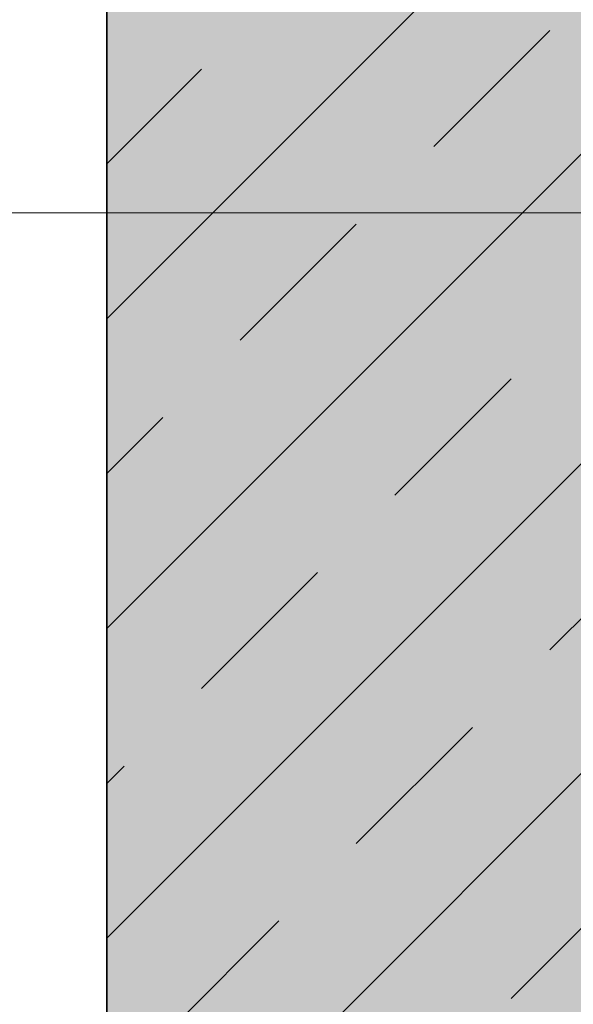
# Model space of a CAD drawing. Extents: x -620 to 300, y 62 to 1107.
# Tile 102 of 256: x -46.37 to -41.31, y 850.33 to 859.32. Entities that reach past the tile are written whole.
import ezdxf
from ezdxf.lldxf.tags import DXFTag

# ---------------------------------------------------------------- set-up
doc = ezdxf.new("R2010")
doc.units = 0
doc.layers.get('0').update_dxf_attribs({"lineweight": 35})
for name, color, linetype, lineweight, true_color in [('30 -34 Innenwände- 1 tragend', 7, 'Continuous', 13, 0xdd0806), ('70 -76 Bemaßung- 2 Allgemein', 9, 'Continuous', 5, 0x808080), ('iwb_Schraffur_Wand in Bauart BABW', 7, 'Continuous', 13, 0xac59ff)]:
    doc.layers.add(name, color=color, linetype=linetype, lineweight=lineweight, true_color=true_color)
doc.layers.add('70 -71 Achsen- 1 Gebäudeachsen', color=7, linetype='STRICHPUNKT2-A06G9FR98I', lineweight=18)
tags = doc.linetypes.add('STRICHPUNKT2-A06G9FR98I', pattern=[12.7, 6.35, -3.175, 0, -3.175]).pattern_tags.tags
tags[10:11] = [DXFTag(74, 4), DXFTag(75, 0), DXFTag(340, '0'), DXFTag(46, 0.0), DXFTag(50, 0.0), DXFTag(44, 0.0), DXFTag(45, 0.0)]
tags[8:9] = [DXFTag(74, 4), DXFTag(75, 0), DXFTag(340, '0'), DXFTag(46, 0.0), DXFTag(50, 0.0), DXFTag(44, 0.0), DXFTag(45, 0.0)]
tags[6:7] = [DXFTag(74, 4), DXFTag(75, 0), DXFTag(340, '0'), DXFTag(46, 0.0), DXFTag(50, 0.0), DXFTag(44, 0.0), DXFTag(45, 0.0)]
tags[4:5] = [DXFTag(74, 4), DXFTag(75, 0), DXFTag(340, '0'), DXFTag(46, 0.0), DXFTag(50, 0.0), DXFTag(44, 0.0), DXFTag(45, 0.0)]

# ---------------------------------------------------------------- blocks, each defined once
blk = doc.blocks.new('Referenz-A06G9FRB8I')
at = {"layer": '30 -34 Innenwände- 1 tragend', "color": 0, "linetype": 'Continuous', "ltscale": 0.13}
blk.add_line((-45.5754, 994.5531), (-45.5754, 829.5531), dxfattribs=at)
at = {"layer": '30 -34 Innenwände- 1 tragend', "color": 0, "lineweight": 35}
blk.add_line((-45.5754, 994.5531), (-45.5754, 829.5531), dxfattribs=at)
at = {"layer": '30 -34 Innenwände- 1 tragend', "color": 0, "lineweight": 9}
for p, q in [((-45.5754, 856.5865), (-40.5754, 861.5865)), ((-45.5754, 856.5865), (-40.5754, 861.5865)), ((-42.5893, 858.1583), (-41.5287, 859.219)), ((-42.5893, 858.1583), (-41.5287, 859.219)), ((-45.5754, 858.0006), (-44.7106, 858.8655)), ((-45.5754, 858.0006), (-44.7106, 858.8655)), ((-45.5754, 853.7581), (-40.5754, 858.7581)), ((-45.5754, 853.7581), (-40.5754, 858.7581)), ((-44.3571, 856.3906), (-43.2964, 857.4512)), ((-44.3571, 856.3906), (-43.2964, 857.4512)), ((-42.9429, 854.9764), (-41.8822, 856.037)), ((-42.9429, 854.9764), (-41.8822, 856.037)), ((-45.5754, 850.9296), (-40.5754, 855.9296)), ((-45.5754, 850.9296), (-40.5754, 855.9296)), ((-45.5754, 855.1722), (-45.0642, 855.6835)), ((-45.5754, 855.1722), (-45.0642, 855.6835)), ((-41.5287, 853.5622), (-40.5754, 854.5154)), ((-41.5287, 853.5622), (-40.5754, 854.5154)), ((-44.7106, 853.2086), (-43.65, 854.2693)), ((-44.7106, 853.2086), (-43.65, 854.2693)), ((-45.5754, 848.1012), (-40.5754, 853.1012)), ((-45.5754, 848.1012), (-40.5754, 853.1012)), ((-43.2964, 851.7944), (-42.2358, 852.855)), ((-43.2964, 851.7944), (-42.2358, 852.855)), ((-45.5754, 852.3438), (-45.4177, 852.5015)), ((-45.5754, 852.3438), (-45.4177, 852.5015)), ((-41.8822, 850.3802), (-40.8216, 851.4408)), ((-41.8822, 850.3802), (-40.8216, 851.4408)), ((-45.0642, 850.0266), (-44.0035, 851.0873)), ((-45.0642, 850.0266), (-44.0035, 851.0873))]:
    blk.add_line(p, q, dxfattribs=at)
at = {"layer": '70 -71 Achsen- 1 Gebäudeachsen', "color": 0, "linetype": 'STRICHPUNKT2-A06G9FR98I', "ltscale": 0.18}
blk.add_line((-538.628, 857.5531), (75.9681, 857.5531), dxfattribs=at)
at = {"layer": '70 -76 Bemaßung- 2 Allgemein', "color": 0, "linetype": 'Continuous', "ltscale": 0.13}
blk.add_line((-45.5754, 847.0531), (-45.5754, 850.5531), dxfattribs=at)
blk = doc.blocks.new('Referenz-A06G9FRD8I')
at = {"layer": 'iwb_Schraffur_Wand in Bauart BABW', "linetype": 'Continuous', "ltscale": 0.13}
blk.add_hatch(color=256, dxfattribs=at).paths.add_polyline_path([(-45.5734, 824.5531), (-45.5734, 988.0531), (-44.0754, 988.0531), (-44.0754, 999.1531), (-42.0754, 999.1531), (-42.0754, 988.0854), (-40.5734, 988.0854), (-40.5734, 829.5531), (-35.5734, 829.5531), (-35.5734, 824.5531)])

msp = doc.modelspace()

# ---------------------------------------------------------------- block references
at = {"color": 8, "lineweight": 25, "ltscale": 0.25, "true_color": 0x808080}
for name in ['Referenz-A06G9FRB8I', 'Referenz-A06G9FRD8I']:
    msp.add_blockref(name, (0, 0), dxfattribs=at)

doc.saveas('drawing.dxf')
